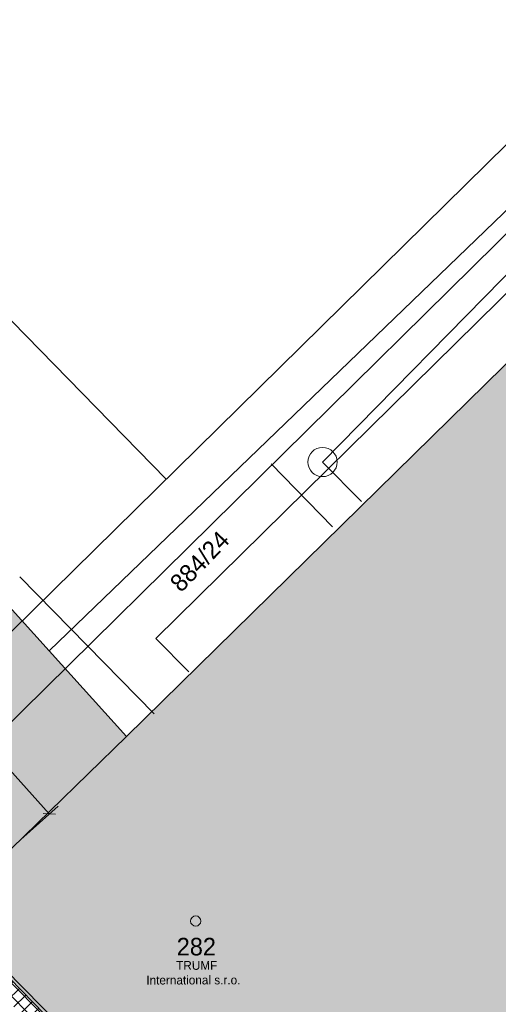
# Model space of a CAD drawing. Header units: millimetres. Extents: x -527259 to -526551, y -1129736 to -1129000.
# Tile 209 of 213: x -526821 to -526805, y -1129272 to -1129238. Entities that reach past the tile are written whole.
import ezdxf
from ezdxf.enums import TextEntityAlignment as Align

# ---------------------------------------------------------------- set-up
doc = ezdxf.new("R2010")
doc.units = ezdxf.units.MM
doc.header["$LTSCALE"] = 12
doc.header["$PDSIZE"] = -4
for name, color, linetype, lineweight in [('ISa_destova_kanalizace', 4, 'KANALIZACE_DESTOVA_PODZ', 9), ('ISa_NN', 6, 'EL_VEDENI_NN_PODZ', 0), ('ISa_splaskova_kanalizace', 30, 'KANALIZACE_SPLASKOVA_PODZ', 0), ('KN tlusta', 170, 'Continuous', 35), ('koty', 6, 'Continuous', 9), ('srafy', 6, 'Continuous', 9), ('text', 6, 'Continuous', 9), ('tlusta', 7, 'Continuous', 15)]:
    doc.layers.add(name, color=color, linetype=linetype, lineweight=lineweight)
doc.layers.add('Parc. č.', color=170, linetype='Continuous')
doc.styles.add('laplan', font='txt', dxfattribs={"height": 0.002})
doc.styles.add('laplan N', font='txt')
doc.linetypes.add('EL_VEDENI_NN_PODZ', pattern='A,35,-15,[109,CADKON.SHX,S=5,R=0,X=0,Y=0],-50', length=100)
doc.linetypes.add('KANALIZACE_DESTOVA_PODZ', pattern='A,35,-15,[102,CADKON.SHX,S=5,R=0,X=0,Y=5],-5,[106,CADKON.SHX,S=5,R=0,X=10,Y=0],30,-15', length=100)
doc.linetypes.add('KANALIZACE_SPLASKOVA_PODZ', pattern='A,35,-15,[102,CADKON.SHX,S=5,R=0,X=0,Y=5],-5,[102,CADKON.SHX,S=5,R=0,X=20,Y=5],30,-15', length=100)
doc.dimstyles.new('laplan', dxfattribs={"dimscale": 0, "dimtxt": 0.002, "dimasz": 0.0015, "dimexe": 0.002, "dimexo": 0, "dimgap": 0.001, "dimtad": 1, "dimtoh": 1, "dimrnd": 0.05, "dimzin": 1, "dimtxsty": 'laplan', "dimblk": 'OBLIQUE', "dimcen": 0.002, "dimclrd": 256, "dimclre": 256, "dimclrt": 256, "dimadec": 0, "dimazin": 0, "dimtfac": 1, "dimtmove": 1, "dimatfit": 2, "dimfxl": 0.0065, "dimfxlon": 1, "dimtfill": 1, "dimlwd": 13, "dimlwe": -1, "dimarcsym": 0})

# ---------------------------------------------------------------- blocks, each defined once
blk = doc.blocks.new('4$02')
at = {"layer": 'tlusta', "color": 0}
blk.add_circle((-0.007, 0.001), 0.175, dxfattribs=at)
blk = doc.blocks.new('_OBLIQUE')
at = {"color": 0, "linetype": 'ByBlock'}
blk.add_line((-0.5, -0.5), (0.5, 0.5), dxfattribs=at)
blk = doc.blocks.new('*D46')
at = {"layer": 'Defpoints', "color": 0, "transparency": 16777216}
for p in [(-526827.102, -1129260.105), (-526820.283, -1129265.016), (-526821.61, -1129266.21)]:
    blk.add_point(p, dxfattribs=at)
at = {"layer": 'koty', "transparency": 16777216}
for p, q in [((-526826.742, -1129259.78), (-526825.478, -1129258.643)), ((-526821.249, -1129265.885), (-526819.985, -1129264.748))]:
    blk.add_line(p, q, dxfattribs=at)
at = {"layer": 'koty', "lineweight": 13, "transparency": 16777216}
blk.add_line((-526825.775, -1129258.911), (-526820.283, -1129265.016), dxfattribs=at)
at = {"layer": 'koty', "lineweight": 13, "transparency": 16777216, "xscale": 0.3, "yscale": 0.3, "zscale": 0.3}
for p, rotation in [((-526825.775, -1129258.911), 131.9749202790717), ((-526820.283, -1129265.016), 311.9749202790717)]:
    blk.add_blockref('_OBLIQUE', p, dxfattribs=dict(at, rotation=rotation))
at = {"layer": 'koty', "transparency": 16777216, "insert": (-526822.709, -1129261.676), "char_height": 0.4, "attachment_point": 5, "rotation": 311.9749, "style": 'laplan'}
blk.add_mtext('8,20', dxfattribs=at)

msp = doc.modelspace()

# ---------------------------------------------------------------- hatches: boundary and pattern name
at = {"layer": 'srafy', "transparency": 33554534}
h = msp.add_hatch(color=251, dxfattribs=at)
h.dxf.hatch_style = 1
h.paths.add_polyline_path([(-526833.93, -1129244.32), (-526825.02, -1129235.65), (-526826.96, -1129233.66), (-526813.94, -1129220.98), (-526826.96, -1129207.59), (-526859.51, -1129239.26), (-526864.3, -1129235.87), (-526874.33, -1129245.62), (-526870.32, -1129249.8), (-526874.78, -1129254.14), (-526866.88, -1129262.33), (-526870.34, -1129265.69), (-526865.282, -1129270.927), (-526855.362, -1129261.34), (-526840.12, -1129246.61), (-526838.21, -1129248.52), (-526837.83, -1129248.18), (-526831.285, -1129255.455), (-526829.093, -1129257.892), (-526824.243, -1129263.283), (-526821.61, -1129266.21), (-526821.234, -1129265.872), (-526817.65, -1129262.37), (-526820.29, -1129259.44)])
h = msp.add_hatch(color=251, dxfattribs=at)
h.dxf.hatch_style = 1
h.paths.add_polyline_path([(-526786.89, -1129266.67), (-526785.79, -1129267.78), (-526781.04, -1129263.11), (-526781.36, -1129262.79), (-526799.4, -1129244.45), (-526813.337, -1129258.135), (-526815.229, -1129259.993), (-526821.234, -1129265.872), (-526821.61, -1129266.21), (-526823.239, -1129267.861), (-526823.8, -1129268.43), (-526806.544, -1129286.022)])
at = {"layer": 'srafy', "transparency": 33554610}
h = msp.add_hatch(dxfattribs=at)
h.set_pattern_fill('ANSI37', color=251, scale=0.1)
h.set_pattern_definition([(45, (-526835.27, -1129275.51), (-0.2245064, 0.2245064), []), (135, (-526835.27, -1129275.51), (-0.2245064, -0.2245064), [])])
h.paths.add_polyline_path([(-526826.435, -1129266.69), (-526826.1, -1129267.02), (-526806.778, -1129286.259), (-526806.543, -1129286.023), (-526823.8, -1129268.43), (-526826.029, -1129266.31)])
h.paths.add_polyline_path([(-526829.745, -1129270.395), (-526830.052, -1129270.077), (-526835.18, -1129274.88), (-526836.54, -1129273.38), (-526833.146, -1129270.087), (-526833.58, -1129269.639), (-526836.84, -1129272.85), (-526865.849, -1129272.084), (-526865.514, -1129272.441), (-526837.43, -1129273.35), (-526835.27, -1129275.51)])

# ---------------------------------------------------------------- linework, layer by layer
at = {"layer": 'ISa_destova_kanalizace', "color": 4, "ltscale": 0.002}
msp.add_line((-526825.204, -1129265.446), (-526788.896, -1129229.623), dxfattribs=at)
at = {"layer": 'ISa_destova_kanalizace', "ltscale": 0.002}
msp.add_line((-526810.61, -1129255.21), (-526812.711, -1129253.055), dxfattribs=at)
at = {"layer": 'ISa_NN', "ltscale": 0.002}
for p, q in [((-526816.65, -1129259.026), (-526800.598, -1129243.214)), ((-526821.293, -1129256.918), (-526816.706, -1129261.593)), ((-526816.65, -1129259.026), (-526815.52, -1129260.157))]:
    msp.add_line(p, q, dxfattribs=at)
at = {"layer": 'ISa_splaskova_kanalizace', "color": 30, "ltscale": 0.002}
msp.add_line((-526829.533, -1129240.042), (-526816.29, -1129253.581), dxfattribs=at)
at = {"layer": 'ISa_splaskova_kanalizace', "ltscale": 0.002}
for q in [(-526802.759, -1129244.643), (-526809.621, -1129254.348)]:
    msp.add_line((-526810.955, -1129252.995), q, dxfattribs=at)
at = {"layer": 'ISa_splaskova_kanalizace', "color": 30, "ltscale": 0.002}
msp.add_lwpolyline([(-526825.79, -1129262.93), (-526801.13, -1129238.66)], dxfattribs=at)
at = {"layer": 'ISa_splaskova_kanalizace', "linetype": 'Continuous', "ltscale": 0.002}
msp.add_circle((-526810.955, -1129252.995), 0.5, dxfattribs=at)
at = {"layer": 'KN tlusta'}
for p, q in [((-526820.29, -1129259.44), (-526802, -1129241.82)), ((-526799.4, -1129244.45), (-526817.65, -1129262.37)), ((-526817.65, -1129262.37), (-526820.29, -1129259.44)), ((-526821.57, -1129266.2), (-526817.65, -1129262.37))]:
    msp.add_line(p, q, dxfattribs=at)
for points in [[(-526825.02, -1129235.65), (-526833.93, -1129244.32), (-526820.29, -1129259.44)], [(-526821.57, -1129266.2), (-526823.74, -1129268.36), (-526806.46, -1129285.94), (-526786.89, -1129266.67), (-526785.79, -1129267.78)]]:
    msp.add_lwpolyline(points, dxfattribs=at)
at = {"layer": 'tlusta'}
msp.add_line((-526806.543, -1129286.023), (-526823.8, -1129268.43), dxfattribs=at)

# ---------------------------------------------------------------- block references
msp.add_blockref('4$02', (-526815.278, -1129268.675), dxfattribs=at)

# ---------------------------------------------------------------- texts
at = {"layer": 'Parc. č.', "style": 'laplan N'}
msp.add_text('884/24', height=0.6, rotation=46, dxfattribs=at).set_placement((-526814.933, -1129256.593), align=Align.CENTER)
at = {"layer": 'Parc. č.', "style": 'laplan'}
msp.add_text('282', height=0.6, dxfattribs=at).set_placement((-526815.262, -1129269.848), align=Align.CENTER)
at = {"layer": 'text', "insert": (-526817.829, -1129270.044), "char_height": 0.3, "attachment_point": 1, "rotation": 0.1036, "style": 'laplan N'}
msp.add_mtext_dynamic_manual_height_columns('\\pi1.87775;TRUMF\\P\\pi0.85882;International s.r.o.', width=5.11793, gutter_width=2, heights=[0], dxfattribs=at)

# ---------------------------------------------------------------- dimensions: what is measured, and where the dimension line sits
at = {"layer": 'koty'}
dim = msp.add_linear_dim(base=(-526820.283, -1129265.016), p1=(-526827.102, -1129260.105), p2=(-526821.61, -1129266.21), angle=131.9749, dimstyle='laplan', override={"dimscale": 0, "dimtfill": 0}, dxfattribs=at)
dim.commit()
dim.dimension.update_dxf_attribs({"geometry": '*D46', "text_midpoint": (-526822.709, -1129261.676)})

doc.saveas('drawing.dxf')
